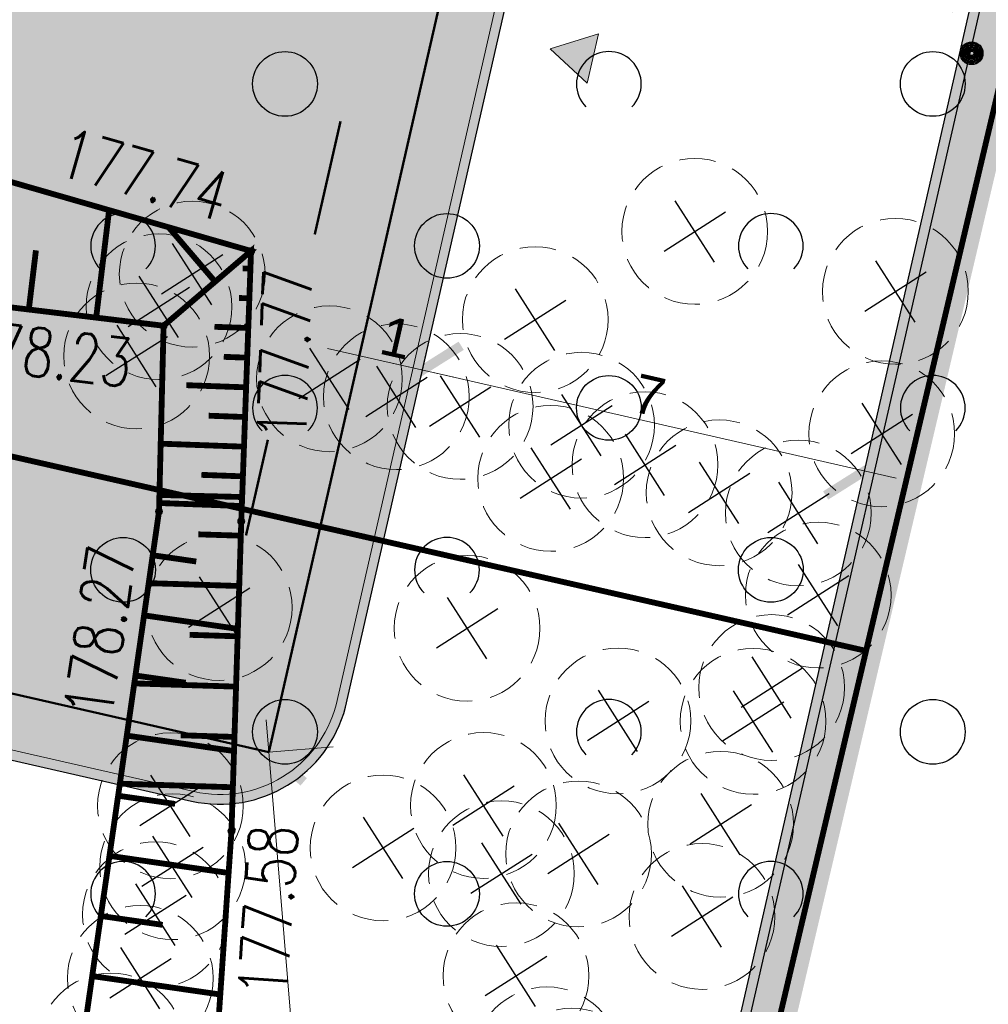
# Model space of a CAD drawing. Header units: metres. Extents: x 964 to 7125, y -212 to 9570.
# Tile 174 of 185: x 2696 to 2711, y 240 to 255. Entities that reach past the tile are written whole.
import ezdxf
from ezdxf.enums import TextEntityAlignment as Align

# ---------------------------------------------------------------- set-up
doc = ezdxf.new("R2010")
doc.units = ezdxf.units.M
for name, pattern in [('3820', [1.75, 1.25, -0.5]), ('3901', [0]), ('CENTER2', [1.125, 0.75, -0.125, 0.125, -0.125]), ('CIĄGłA', [0]), ('DASHED', [0.75, 0.5, -0.25])]:
    doc.linetypes.add(name, pattern=pattern)
for name, color, linetype, lineweight in [('- AGP-1_OPISY', 7, 'Continuous', 13), ('AGP1_BUDYNKI', 7, 'Continuous', 50), ('AGP1_granica_opracow', 7, 'Continuous', 15), ('AGP1_HATCH', 7, 'Continuous', 5), ('AGP1_KRAWEZNIKI GRUBOŚCI', 7, 'Continuous', 15), ('AGP1_KRAWEZNIKI NOWE', 7, 'Continuous', 30), ('AGP1_OPISY', 7, 'Continuous', 13), ('AGP1_WYMIARY', 7, 'Continuous', 15), ('AGP1_ZIELEN', 1, 'Continuous', 15), ('K_OPIS', 6, 'Continuous', 18), ('PODKŁAD MAPA', 7, 'Continuous', 9)]:
    doc.layers.add(name, color=color, linetype=linetype, lineweight=lineweight)
for name, color, linetype in [('0S', 7, 'Continuous'), ('Dzialki', 7, 'Continuous'), ('OT_ZagospodarowanieTerenu', 7, 'Continuous'), ('OTO_L_0', 7, 'Continuous'), ('SKARPA2', 7, 'Continuous'), ('WYMIARY', 9, 'Continuous')]:
    doc.layers.add(name, color=color, linetype=linetype)
doc.styles.add('ARIAL', font='arial.ttf')
doc.styles.add('STYL_ARIAL', font='simplex', dxfattribs={"width": 0.75, "oblique": 0.1})

# ---------------------------------------------------------------- blocks, each defined once
blk = doc.blocks.new('drzewo_liściaste_symbol')
at = {"layer": 'AGP1_ZIELEN', "color": 11, "lineweight": 30, "true_color": 0xf27172, "transparency": 33554559}
for p, q in [((0.53, -0.53), (-0.53, 0.53)), ((-0.53, -0.53), (0.53, 0.53))]:
    blk.add_line(p, q, dxfattribs=at)
at = {"layer": 'AGP1_ZIELEN', "color": 252, "linetype": 'DASHED', "lineweight": 5, "ltscale": 1.5, "true_color": 0x939598}
blk.add_circle((0, 0), 1.5, dxfattribs=at)
blk = doc.blocks.new('DRZEWA DO WYCINKI 20240606')
at = {"layer": 'AGP1_ZIELEN', "lineweight": 9, "xscale": 0.75, "yscale": 0.75, "zscale": 0.75, "rotation": 347.6011741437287}
for p in [(2245.994, 220.741), (2242.023, 216.225), (2234.264, 215.565), (2245.12, 215.299), (2233.751, 215.062), (2239.56, 214.863), (2233.407, 214.302), (2236.383, 213.95), (2237.416, 213.673), (2238.401, 213.524), (2240.275, 213.234), (2244.909, 213.101), (2241.255, 212.624), (2239.799, 212.413), (2242.399, 212.191), (2243.622, 211.879), (2243.929, 210.612), (2234.681, 210.42), (2238.508, 210.1), (2243.21, 209.185), (2240.838, 208.67), (2242.923, 208.663), (2233.928, 207.36), (2238.76, 207.365), (2242.423, 207.075), (2237.211, 206.71), (2240.229, 206.617), (2233.962, 206.42), (2239.038, 206.313), (2233.697, 205.68), (2242.135, 205.652), (2239.263, 204.737), (2233.464, 204.698), (2233.01, 203.654), (2239.739, 203.44), (2240.123, 203.111)]:
    blk.add_blockref('drzewo_liściaste_symbol', p, dxfattribs=at)
blk = doc.blocks.new('OTZK2')
at = {"color": 0}
blk.add_arc((0.5, 0.5), 0.5, 315, 225, dxfattribs=at)
blk = doc.blocks.new('OTZK1')
at = {"color": 0}
blk.add_circle((0.5, 0.5), 0.5, dxfattribs=at)
blk = doc.blocks.new('RTPW02')
at = {"color": 0}
blk.add_circle((0, 0), 0.05, dxfattribs=at)
blk = doc.blocks.new('MDCP 20240606')
at = {"layer": 'Dzialki', "color": 251, "true_color": 0x636466, "const_width": 0.09}
for points in [[(6592064.28, 5737985.46), (6592058.62, 5737961.47)], [(6592058.62, 5737961.47), (6592005.04, 5737973.66)], [(6592058.62, 5737961.47), (6592053.22, 5737938.58)]]:
    blk.add_lwpolyline(points, dxfattribs=at)
at = {"layer": 'OTO_L_0', "color": 251, "linetype": '3901', "true_color": 0x636466, "const_width": 0.175}
blk.add_lwpolyline([(6592060.678, 5737974.0325), (6592060.1527, 5737969.9328)], dxfattribs=at)
at = {"layer": 'OTO_L_0', "color": 251, "true_color": 0x636466}
for radius in [0.175, 0.1575, 0.14, 0.1225, 0.105, 0.0875, 0.07, 0.0525, 0.035]:
    blk.add_circle((6592060.2501, 5737970.6931), radius, dxfattribs=at)
at = {"layer": 'SKARPA2', "color": 252, "linetype": '3820', "true_color": 0x939598, "const_width": 0.09}
for points in [[(6592046.112, 5737952.549), (6592047.705, 5737963.622), (6592047.776, 5737966.488), (6592049.126, 5737967.642), (6592048.975, 5737963.47), (6592048.824, 5737958.691), (6592048.12, 5737948.419)], [(6592040.485, 5737967.365), (6592047.776, 5737966.488), (6592049.126, 5737967.642), (6592040.573, 5737970.101), (6592040.485, 5737967.365)]]:
    blk.add_lwpolyline(points, dxfattribs=at)
at = {"layer": 'SKARPA2', "color": 252, "true_color": 0x939598, "const_width": 0.09}
for points in [[(6592046.7348, 5737966.6132), (6592046.9343, 5737968.2721)], [(6592048.5711, 5737967.1677), (6592047.8528, 5737968.0081)], [(6592045.6949, 5737966.7383), (6592045.8048, 5737967.6518)], [(6592048.9669, 5737967.506), (6592048.9967, 5737967.4711)], [(6592049.0823, 5737967.6046), (6592049.054, 5737967.6377)], [(6592049.1161, 5737967.3686), (6592048.9961, 5737967.373)], [(6592049.0995, 5737966.9107), (6592048.939, 5737966.9166)], [(6592047.7747, 5737966.4882), (6592047.7748, 5737966.4897)], [(6592049.083, 5737966.4529), (6592048.5609, 5737966.4718)], [(6592049.0664, 5737965.995), (6592048.7049, 5737966.0081)], [(6592049.0498, 5737965.5371), (6592048.1258, 5737965.5706)], [(6592049.0332, 5737965.0792), (6592048.4707, 5737965.0996)], [(6592049.0167, 5737964.6214), (6592047.7309, 5737964.6679)], [(6592049.0001, 5737964.1635), (6592048.3598, 5737964.1867)], [(6592047.7113, 5737963.8762), (6592048.9886, 5737963.8446)], [(6592048.9835, 5737963.7056), (6592047.7082, 5737963.7518)], [(6592048.968, 5737963.2477), (6592048.3125, 5737963.2684)], [(6592047.6077, 5737962.9458), (6592048.28, 5737962.8491)], [(6592048.9434, 5737962.4712), (6592047.5458, 5737962.5153)], [(6592047.4742, 5737962.018), (6592048.9225, 5737961.8096)], [(6592048.9189, 5737961.6946), (6592048.1767, 5737961.7181)], [(6592048.8944, 5737960.9181), (6592047.3231, 5737960.9677)], [(6592047.3408, 5737961.0901), (6592048.1168, 5737960.9785)], [(6592047.2073, 5737960.1623), (6592048.863, 5737959.9241)], [(6592048.8698, 5737960.1416), (6592048.0408, 5737960.1678)], [(6592048.8453, 5737959.365), (6592047.1005, 5737959.4202)], [(6592047.0738, 5737959.2344), (6592047.9535, 5737959.1079)], [(6592046.9403, 5737958.3066), (6592048.7795, 5737958.042)], [(6592046.8068, 5737957.3787), (6592047.761, 5737957.2414)], [(6592046.6733, 5737956.4509), (6592048.651, 5737956.1664)]]:
    blk.add_lwpolyline(points, dxfattribs=at)
at = {"layer": 'SKARPA2', "color": 251, "true_color": 0x636466}
for p in [(6592049.126, 5737967.642), (6592047.776, 5737966.488), (6592047.705, 5737963.622), (6592048.975, 5737963.47), (6592048.824, 5737958.691)]:
    blk.add_point(p, dxfattribs=at)
at = {"layer": 'OT_ZagospodarowanieTerenu', "color": 251, "true_color": 0x636466}
for name, p in [('OTZK1', (6592049.15, 5737969.72)), ('OTZK2', (6592054.15, 5737969.72)), ('OTZK1', (6592059.15, 5737969.72)), ('OTZK2', (6592046.65, 5737967.22)), ('OTZK1', (6592051.65, 5737967.22)), ('OTZK2', (6592056.65, 5737967.22)), ('OTZK2', (6592049.15, 5737964.72)), ('OTZK1', (6592054.15, 5737964.72)), ('OTZK2', (6592059.15, 5737964.72)), ('OTZK1', (6592046.65, 5737962.22)), ('OTZK2', (6592051.65, 5737962.22)), ('OTZK1', (6592056.65, 5737962.22)), ('OTZK1', (6592049.15, 5737959.72)), ('OTZK2', (6592054.15, 5737959.72)), ('OTZK1', (6592059.15, 5737959.72)), ('OTZK2', (6592046.65, 5737957.22)), ('OTZK1', (6592051.65, 5737957.22)), ('OTZK2', (6592056.65, 5737957.22))]:
    blk.add_blockref(name, p, dxfattribs=at)
at = {"layer": 'SKARPA2', "color": 251, "true_color": 0x636466}
for p in [(6592049.126, 5737967.642), (6592047.776, 5737966.488), (6592047.705, 5737963.622), (6592048.975, 5737963.47), (6592048.824, 5737958.691)]:
    blk.add_blockref('RTPW02', p, dxfattribs=at)
at = {"layer": 'SKARPA2', "color": 251, "true_color": 0x636466, "style": 'STYL_ARIAL', "width": 0.75}
for s, rotation, p in [('177.74', 343.96, (6592046.032, 5737968.6137)), ('177.77', 87.9272, (6592050.1969, 5737964.7018)), ('178.23', 353.1411, (6592044.5781, 5737965.6272)), ('178.27', 81.8134, (6592047.1963, 5737960.3718)), ('177.58', 86.0793, (6592049.8977, 5737956.0947))]:
    blk.add_text(s, height=0.75, rotation=rotation, dxfattribs=at).set_placement(p, align=Align.BOTTOM_LEFT)
blk = doc.blocks.new('STRZAŁKA EWAKUACJA WEJŚCIE')
at = {"layer": 'AGP1_OPISY', "ltscale": 0.05}
blk.add_hatch(color=256, dxfattribs=at).paths.add_polyline_path([(0, 0), (-1.171, -0.563), (-1.073, 0.732)])
at = {"layer": 'AGP1_OPISY'}
blk.add_lwpolyline([(0, 0), (-1.171, -0.563), (-1.073, 0.732)], close=True, dxfattribs=at)
blk = doc.blocks.new('_ArchTick')
at = {"layer": 'WYMIARY', "color": 0, "linetype": 'Continuous', "const_width": 0.15}
blk.add_lwpolyline([(-0.5, -0.5), (0.5, 0.5)], dxfattribs=at)

msp = doc.modelspace()

# ---------------------------------------------------------------- hatches: boundary and pattern name
at = {"layer": 'AGP1_HATCH', "transparency": 33554625}
h = msp.add_hatch(dxfattribs=at)
h.set_pattern_fill('GRASS', color=64, scale=0.02)
edge = h.paths.add_edge_path()
edge.add_line((2661.808, 281.175), (2661.513, 280.104))
edge.add_arc((2698.999, 442.4), 166.569, 256.99439, 258.15001)
edge.add_line((2664.794, 279.381), (2665.074, 279.32))
edge.add_line((2665.074, 279.32), (2665.192, 279.868))
edge.add_line((2665.192, 279.868), (2666.815, 279.518))
edge.add_line((2666.815, 279.518), (2666.697, 278.971))
edge.add_line((2666.697, 278.971), (2677.245, 276.699))
edge.add_line((2677.245, 276.699), (2678.276, 277.431))
edge.add_line((2678.276, 277.431), (2661.808, 281.175))
edge = h.paths.add_edge_path()
edge.add_line((2678.276, 277.431), (2677.245, 276.699))
edge.add_line((2677.245, 276.699), (2705.453, 270.625))
edge.add_arc((2702.958, 261.982), 8.996, -9.9, 73.8971, ccw=False)
edge.add_line((2711.82, 260.435), (2705.06, 230.82))
edge.add_line((2705.06, 230.82), (2704.425, 230.965))
edge.add_line((2704.425, 230.965), (2703.045, 224.923))
edge.add_line((2703.045, 224.923), (2698.813, 225.889))
edge.add_line((2698.813, 225.889), (2700.188, 231.912))
edge.add_line((2700.188, 231.912), (2696.803, 230.989))
edge.add_line((2696.803, 230.989), (2693.006, 231.856))
edge.add_line((2693.006, 231.856), (2692.595, 230.055))
edge.add_line((2692.595, 230.055), (2687.874, 231.129))
edge.add_line((2687.874, 231.129), (2688.286, 232.933))
edge.add_line((2688.286, 232.933), (2682.213, 234.319))
edge.add_line((2682.213, 234.319), (2680.478, 235.491))
edge.add_arc((2679.979, 234.803), 0.85, 53.9932, 167.1431)
edge.add_line((2679.15, 234.992), (2677.859, 229.338))
edge.add_line((2677.859, 229.338), (2673.716, 230.283))
edge.add_line((2673.716, 230.283), (2674.083, 231.892))
edge.add_line((2674.083, 231.892), (2654.926, 236.264))
edge.add_line((2654.926, 236.264), (2654.926, 236.264))
edge.add_line((2654.926, 236.264), (2655.36, 238.166))
edge.add_line((2655.36, 238.166), (2651.46, 239.056))
edge.add_line((2651.46, 239.056), (2652.172, 242.175))
edge.add_line((2652.172, 242.175), (2657.383, 262.804))
edge.add_arc((2654.62, 263.502), 2.85, 345.8235, 357.6929)
edge.add_line((2657.467, 263.387), (2657.561, 265.726))
edge.add_line((2657.561, 265.726), (2649.038, 234.685))
edge.add_line((2649.038, 234.685), (2703.448, 222.315))
edge.add_line((2703.448, 222.315), (2714.508, 269.195))
edge.add_line((2714.508, 269.195), (2678.276, 277.431))
at = {"layer": 'AGP1_HATCH', "true_color": 0x636466, "transparency": 33554477}
h = msp.add_hatch(color=251, dxfattribs=at)
h.dxf.hatch_style = 1
h.paths.add_polyline_path([(2701.168, 225.864), (2699.413, 226.265), (2700.63, 231.597), (2702.385, 231.197)], flags=16)
edge = h.paths.add_edge_path()
edge.add_arc((2704.103, 465.565), 190.288, 257.07034, 258.07825)
edge.add_line((2664.794, 279.381), (2705.449, 270.626))
edge.add_line((2705.449, 270.626), (2705.454, 270.625))
edge.add_arc((2702.958, 261.982), 8.996, -9.9, 73.8914, ccw=False)
edge.add_line((2711.82, 260.435), (2705.06, 230.82))
edge.add_line((2705.06, 230.82), (2704.425, 230.965))
edge.add_line((2704.425, 230.965), (2703.045, 224.923))
edge.add_line((2703.045, 224.923), (2698.815, 225.892))
edge.add_line((2698.815, 225.892), (2700.194, 231.935))
edge.add_line((2700.194, 231.935), (2700.188, 231.912))
edge.add_line((2700.188, 231.912), (2696.803, 230.989))
edge.add_line((2696.803, 230.989), (2693.006, 231.856))
edge.add_line((2693.006, 231.856), (2692.595, 230.055))
edge.add_line((2692.595, 230.055), (2687.874, 231.129))
edge.add_line((2687.874, 231.129), (2688.286, 232.933))
edge.add_line((2688.286, 232.933), (2682.213, 234.319))
edge.add_line((2682.213, 234.319), (2680.478, 235.491))
edge.add_arc((2679.979, 234.803), 0.85, 53.9932, 167.1431)
edge.add_line((2679.15, 234.992), (2677.859, 229.338))
edge.add_line((2677.859, 229.338), (2673.716, 230.283))
edge.add_line((2673.716, 230.283), (2674.083, 231.892))
edge.add_line((2674.083, 231.892), (2654.926, 236.264))
edge.add_line((2654.926, 236.264), (2654.926, 236.265))
edge.add_line((2654.926, 236.265), (2655.36, 238.166))
edge.add_line((2655.36, 238.166), (2651.46, 239.056))
edge.add_line((2651.46, 239.056), (2652.172, 242.175))
edge.add_line((2652.172, 242.175), (2657.383, 262.804))
edge.add_arc((2654.62, 263.502), 2.85, 345.8235, 357.6929)
edge.add_line((2657.467, 263.387), (2657.562, 265.738))
edge.add_line((2657.562, 265.738), (2657.738, 266.377))
edge.add_line((2657.738, 266.377), (2657.617, 263.381))
edge.add_arc((2654.62, 263.502), 3, 345.8235, 357.6929, ccw=False)
edge.add_line((2657.528, 262.767), (2652.318, 242.142))
edge.add_line((2652.318, 242.142), (2655.243, 241.474))
edge.add_arc((2655.018, 240.497), 1.003, -9.8722, 77.0294, ccw=False)
edge.add_line((2656.006, 240.325), (2655.106, 236.377))
edge.add_line((2655.106, 236.377), (2678.114, 231.126))
edge.add_line((2678.114, 231.126), (2679.004, 235.026))
edge.add_arc((2679.979, 234.803), 1, 54.147, 167.1431, ccw=False)
edge.add_line((2680.564, 235.614), (2682.274, 234.459))
edge.add_line((2682.274, 234.459), (2696.8, 231.144))
edge.add_line((2696.8, 231.144), (2700.226, 232.077))
edge.add_line((2700.226, 232.077), (2704.948, 231))
edge.add_line((2704.948, 231), (2711.673, 260.465))
edge.add_arc((2702.958, 261.982), 8.846, 350.125, 433.864)
edge.add_line((2705.416, 270.479), (2664.704, 279.246))
edge.add_arc((2698.999, 442.4), 166.719, 256.99789, 258.12915, ccw=False)
edge.add_line((2661.489, 279.955), (2661.525, 280.101))
h = msp.add_hatch(color=251, dxfattribs=at)
h.dxf.hatch_style = 1
h.paths.add_polyline_path([(2687.065, 259.385), (2702.42, 255.88), (2699.627, 243.641), (2684.272, 247.145)], flags=16)
edge = h.paths.add_edge_path(flags=16)
edge.add_line((2690.571, 266.431), (2690.427, 265.797))
edge.add_line((2690.427, 265.797), (2684.87, 267.066))
edge.add_line((2684.87, 267.066), (2685.014, 267.7))
edge.add_arc((2685.843, 267.51), 0.85, 77.143, 167.143, ccw=False)
edge.add_line((2686.032, 268.339), (2689.932, 267.449))
edge.add_arc((2689.743, 266.62), 0.85, -12.857, 77.143, ccw=False)
edge = h.paths.add_edge_path()
edge.add_line((2703.562, 256.389), (2693.891, 258.596))
edge.add_line((2693.891, 258.596), (2694.369, 260.692))
edge.add_line((2694.369, 260.692), (2698.825, 259.675))
edge.add_line((2698.825, 259.675), (2700.05, 265.073))
edge.add_arc((2699.8, 264.151), 0.955, 74.8696, 168.3871)
edge.add_line((2698.865, 264.343), (2698.017, 260.629))
edge.add_line((2698.017, 260.629), (2689.827, 262.498))
edge.add_line((2689.827, 262.498), (2690.717, 266.398))
edge.add_arc((2689.743, 266.62), 1, 347.143, 437.143)
edge.add_line((2689.965, 267.595), (2686.065, 268.485))
edge.add_arc((2685.843, 267.51), 1, 77.143, 167.143)
edge.add_line((2684.868, 267.733), (2684.69, 266.953))
edge.add_line((2684.69, 266.953), (2689.565, 265.84))
edge.add_line((2689.565, 265.84), (2688.207, 259.893))
edge.add_line((2688.207, 259.893), (2684.324, 260.78))
edge.add_arc((2684.101, 259.783), 1.022, 77.4136, 166.3038)
edge.add_line((2683.109, 260.025), (2681.076, 251.12))
edge.add_arc((2684.981, 250.098), 4.037, 165.3349, 256.6502)
edge.add_line((2684.049, 246.17), (2698.437, 242.887))
edge.add_arc((2698.876, 244.837), 1.999, 257.3113, 345.5302)
edge.add_line((2700.812, 244.337), (2703.562, 256.389))
at = {"layer": 'AGP1_HATCH', "true_color": 0xf8991e, "transparency": 33554579}
h = msp.add_hatch(color=30, dxfattribs=at)
h.dxf.hatch_style = 1
h.paths.add_polyline_path([(2684.272, 247.145), (2699.627, 243.641), (2702.42, 255.88), (2687.065, 259.385)])

# ---------------------------------------------------------------- linework, layer by layer
at = {"layer": '- AGP-1_OPISY', "color": 18, "lineweight": 18, "true_color": 0x000000}
msp.add_lwpolyline([(2684.272, 247.145), (2687.065, 259.385), (2690.497, 258.601), (2701.914, 255.996), (2702.42, 255.88), (2699.627, 243.641), (2684.272, 247.145)], dxfattribs=at)
at = {"layer": 'AGP1_BUDYNKI', "linetype": 'CIĄGłA'}
msp.add_lwpolyline([(2699.627, 243.641), (2684.272, 247.145), (2687.065, 259.385), (2687.065, 259.385), (2702.42, 255.88), (2699.627, 243.641)], dxfattribs=at)
at = {"layer": 'AGP1_granica_opracow', "color": 5, "linetype": 'CENTER2', "lineweight": 9, "ltscale": 5, "const_width": 0.5}
msp.add_lwpolyline([(2714.508, 269.195), (2661.808, 281.175), (2649.038, 234.685), (2703.448, 222.315), (2714.508, 269.195)], dxfattribs=at)
at = {"layer": 'AGP1_KRAWEZNIKI GRUBOŚCI'}
msp.add_lwpolyline([(2689.711, 265.807), (2688.32, 259.714), (2684.297, 260.632, 0.423891), (2683.245, 259.95), (2683.239, 259.922), (2681.222, 251.084, 0.421112), (2684.083, 246.317), (2698.47, 243.033, 0.404777), (2700.666, 244.373), (2703.383, 256.276), (2693.711, 258.483), (2694.256, 260.872), (2698.712, 259.855), (2699.875, 264.951, 0.375487), (2699.011, 264.311), (2698.13, 260.449), (2694.327, 261.317)], format="xyb", dxfattribs=at)
at = {"layer": 'AGP1_KRAWEZNIKI NOWE', "color": 18, "linetype": 'CIĄGłA', "true_color": 0x000000}
for p, q in [((2704.948, 231), (2711.673, 260.465)), ((2711.82, 260.435), (2705.06, 230.82)), ((2700.812, 244.337), (2703.529, 256.242)), ((2684.049, 246.17), (2698.437, 242.887))]:
    msp.add_line(p, q, dxfattribs=at)
msp.add_arc((2698.876, 244.837), 1.999, 257.3113, 345.5302, dxfattribs=at)
at = {"layer": 'AGP1_OPISY', "const_width": 0.0379}
for points in [[(2700.337, 251.632), (2700.735, 253.379)], [(2699.276, 246.987), (2699.613, 248.463)]]:
    msp.add_lwpolyline(points, dxfattribs=at)
at = {"layer": 'AGP1_WYMIARY', "linetype": 'CIĄGłA', "lineweight": 0}
for p, q in [((2701.999, 249.538), (2702.221, 250.513)), ((2701.024, 249.76), (2700.801, 248.785)), ((2701.999, 249.538), (2701.776, 248.563)), ((2708.823, 247.98), (2709.046, 248.955)), ((2699.627, 243.641), (2700.624, 243.724))]:
    msp.add_line(p, q, dxfattribs=at)
at = {"layer": 'AGP1_WYMIARY', "color": 7, "linetype": 'CIĄGłA', "lineweight": 0}
for p, q in [((2700.536, 249.872), (2702.486, 249.427)), ((2701.511, 249.649), (2709.311, 247.869)), ((2700.672, 231.099), (2699.585, 244.139))]:
    msp.add_line(p, q, dxfattribs=at)
at = {"layer": 'K_OPIS'}
msp.add_lwpolyline([(2700.371, 243.904), (2700.371, 243.902), (2700.37, 243.905)], dxfattribs=at)

# ---------------------------------------------------------------- block references
at = {"layer": '0S', "color": 18, "linetype": 'CIĄGłA', "lineweight": 0, "true_color": 0x000000}
msp.add_blockref('DRZEWA DO WYCINKI 20240606', (464.181, 35.454), dxfattribs=at)
at = {"layer": 'AGP1_OPISY', "xscale": 0.6000000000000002, "yscale": 0.6000000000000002, "zscale": 0.6000000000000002, "rotation": 171.4426839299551}
msp.add_blockref('STRZAŁKA EWAKUACJA WEJŚCIE', (2703.973, 254.499), dxfattribs=at)
at = {"layer": 'AGP1_WYMIARY', "color": 7, "linetype": 'CIĄGłA', "lineweight": 0}
for p, rotation in [((2701.024, 249.76), 167.1430786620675), ((2701.999, 249.538), 347.1430786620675), ((2701.999, 249.538), 167.1430786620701), ((2708.823, 247.98), 347.1430786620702), ((2699.627, 243.641), 94.76145020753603)]:
    msp.add_blockref('_ArchTick', p, dxfattribs=dict(at, rotation=rotation))
at = {"layer": 'PODKŁAD MAPA', "linetype": 'ByBlock'}
msp.add_blockref('MDCP 20240606', (-6589349.772, -5737716.265), dxfattribs=at)

# ---------------------------------------------------------------- texts
at = {"layer": 'AGP1_WYMIARY', "color": 7, "linetype": 'CIĄGłA', "lineweight": 0, "char_height": 0.6, "attachment_point": 5, "rotation": 347.1431, "style": 'ARIAL'}
for s, insert in [('\\A1;1', (2701.6, 250.04)), ('\\A1;7', (2705.5, 249.149))]:
    msp.add_mtext(s, dxfattribs=dict(at, insert=insert))

doc.saveas('drawing.dxf')
